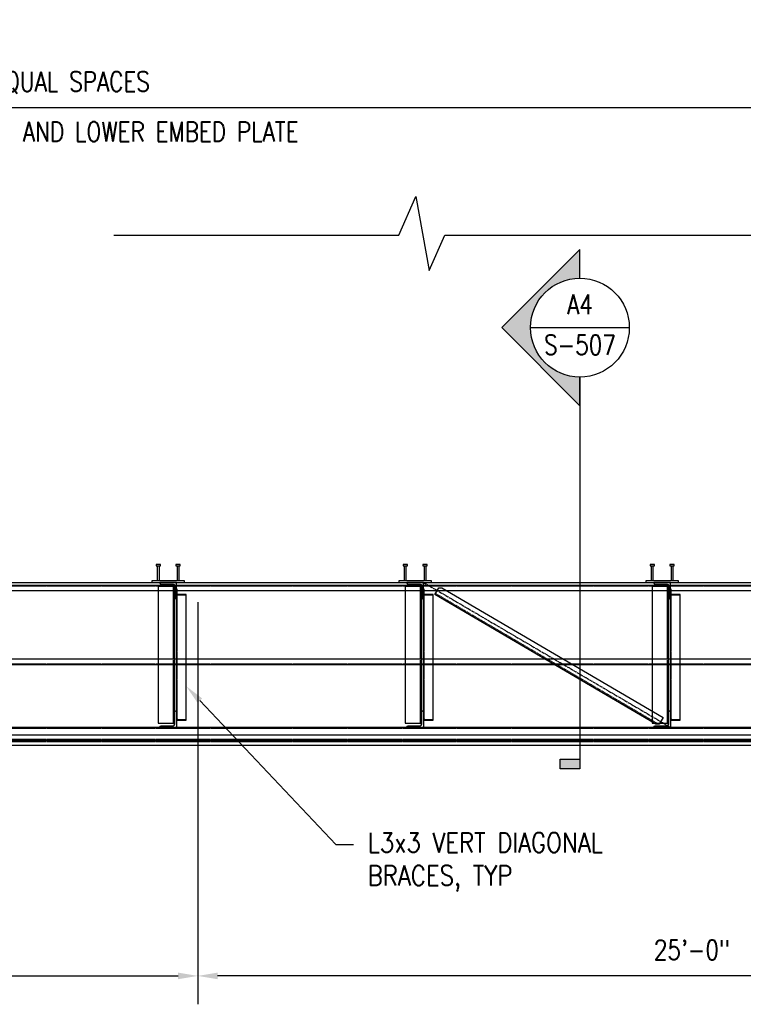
# Model space of a CAD drawing. Header units: inches. Extents: x 765 to 9567, y -1131 to -304.
# Tile 15 of 31: x 5202 to 5421, y -603 to -304. Entities that reach past the tile are written whole.
import ezdxf
from ezdxf import colors
from ezdxf.entities.mleader import LeaderData, LeaderLine
from ezdxf.enums import TextEntityAlignment as Align
from ezdxf.math import Vec2, Vec3

# ---------------------------------------------------------------- set-up
doc = ezdxf.new("R2010")
doc.units = ezdxf.units.IN
doc.header["$MEASUREMENT"] = 0
doc.header["$PDMODE"] = 2
for name, pattern in [('CENTER2', [1.125, 0.75, -0.125, 0.125, -0.125]), ('HIDDEN', [0.375, 0.25, -0.125]), ('Hidden 3_32_', [0.140625, 0.09375, -0.046875])]:
    doc.linetypes.add(name, pattern=pattern)
doc.layers.get('Defpoints').update_dxf_attribs({"color": 243})
for name, color, linetype in [('S-ANNO-DIMS', 1, 'Continuous'), ('S-ANNO-TEXT', 2, 'Continuous'), ('S-BEAM', 10, 'Continuous'), ('S-COLS', 2, 'Continuous'), ('S-DETL-HIDE', 2, 'HIDDEN'), ('S-DETL-LIGHT', 2, 'Continuous'), ('S-DETL-THIN', 1, 'Continuous'), ('S-ROOF-PCST-PRIM', 1, 'Continuous')]:
    doc.layers.add(name, color=color, linetype=linetype)
doc.layers.add('S-ANNO-SYMB', color=2, linetype='Continuous', lineweight=25)
doc.styles.add('Annotative', font='romans.shx', dxfattribs={"width": 0.8, "height": 0.125})
doc.styles.add('Arial', font='romans.shx', dxfattribs={"width": 0.8})
doc.dimstyles.new('Annotative', dxfattribs={"dimscale": 0, "dimtxt": 0.125, "dimasz": 0.125, "dimexe": 0.179688, "dimexo": 0.0625, "dimgap": 0.09, "dimtad": 1, "dimdec": 3, "dimzin": 3, "dimdsep": 46, "dimlunit": 4, "dimtxsty": 'Annotative', "dimcen": 0.09, "dimclrt": 2, "dimazin": 2, "dimtfac": 1, "dimtdec": 3, "dimtmove": 1, "dimatfit": 3, "dimfxl": 1, "dimtfill": 1, "dimfrac": 2, "dimtolj": 1, "dimtzin": 0, "dimarcsym": 0})

# ---------------------------------------------------------------- blocks, each defined once
blk = doc.blocks.new('*D11')
at = {"layer": 'Defpoints', "color": 0, "transparency": 16777216}
for p in [(5546.71, -330.4), (4880.21, -474.05), (5546.71, -474.05)]:
    blk.add_point(p, dxfattribs=at)
at = {"layer": 'S-ANNO-DIMS', "color": 0, "lineweight": -2, "transparency": 16777216}
for p, q in [((4880.21, -471.05), (4880.21, -321.78)), ((5546.71, -471.05), (5546.71, -321.78)), ((4886.21, -330.4), (5540.71, -330.4))]:
    blk.add_line(p, q, dxfattribs=at)
at = {"layer": 'S-ANNO-DIMS', "color": 0, "transparency": 16777216}
for points in [[(4886.21, -329.4), (4886.21, -331.4), (4880.21, -330.4)], [(5540.71, -329.4), (5540.71, -331.4), (5546.71, -330.4)]]:
    blk.add_solid(points, dxfattribs=at)
at = {"layer": 'S-ANNO-DIMS', "color": 2, "transparency": 16777216, "insert": (5213.46, -322.8), "char_height": 6, "attachment_point": 5, "style": 'Annotative', "bg_fill": 3, "box_fill_scale": 1.25, "bg_fill_color": 256, "bg_fill_true_color": 13158600, "bg_fill_transparency": 0}
blk.add_mtext('\\A1;9 EQUAL SPACES ', dxfattribs=at)
at = {"layer": 'S-ANNO-DIMS', "color": 2, "transparency": 16777216, "insert": (5213.46, -337.72), "char_height": 6, "attachment_point": 5, "style": 'Annotative', "bg_fill": 3, "box_fill_scale": 1.25, "bg_fill_color": 256, "bg_fill_true_color": 13158600, "bg_fill_transparency": 0}
blk.add_mtext('\\A1;@ CANOPY UPPER AND LOWER EMBED PLATE', dxfattribs=at)
blk = doc.blocks.new('*D12')
at = {"layer": 'Defpoints', "color": 0, "transparency": 16777216}
for p in [(5255.71, -477.55), (4871.71, -524.05), (5255.71, -593.99)]:
    blk.add_point(p, dxfattribs=at)
at = {"layer": 'S-ANNO-DIMS', "color": 0, "lineweight": -2, "transparency": 16777216}
for p, q in [((5255.71, -480.55), (5255.71, -602.61)), ((4871.71, -527.05), (4871.71, -602.61)), ((4877.71, -593.99), (5249.71, -593.99))]:
    blk.add_line(p, q, dxfattribs=at)
at = {"layer": 'S-ANNO-DIMS', "color": 0, "transparency": 16777216}
for points in [[(4877.71, -592.99), (4877.71, -594.99), (4871.71, -593.99)], [(5249.71, -592.99), (5249.71, -594.99), (5255.71, -593.99)]]:
    blk.add_solid(points, dxfattribs=at)
at = {"layer": 'S-ANNO-DIMS', "color": 2, "transparency": 16777216, "insert": (5063.71, -586.1), "char_height": 6, "attachment_point": 5, "style": 'Annotative', "bg_fill": 3, "box_fill_scale": 1.25, "bg_fill_color": 256, "bg_fill_true_color": 13158600, "bg_fill_transparency": 0}
blk.add_mtext('\\A1;32\'-0"', dxfattribs=at)
blk = doc.blocks.new('*U14')
at = {"lineweight": -3}
h = blk.add_hatch(color=256, dxfattribs=at)
edge = h.paths.add_edge_path()
edge.add_line((0, 0.9893), (0, 1.1715))
edge.add_line((0, 1.1715), (-0.4947, 0.6768))
edge.add_line((-0.4947, 0.6768), (0, 0.182))
edge.add_line((0, 0.182), (0, 0.3643))
edge.add_arc((0, 0.6768), 0.3125, 90, 270, ccw=False)
blk.add_hatch(color=256, dxfattribs=at).paths.add_polyline_path([(0, -2.0514), (0, -2.1139), (-0.125, -2.1139), (-0.125, -2.0514)])
for p, q in [((-0.4947, 0.6768), (0, 1.1715)), ((0, 0.182), (-0.4947, 0.6768)), ((-0.3125, 0.6768), (0.3125, 0.6768))]:
    blk.add_line(p, q, dxfattribs=at)
at = {"linetype": 'Continuous', "lineweight": -3}
blk.add_line((0, 0.3643), (0, -2.1139), dxfattribs=at)
at = {"lineweight": -3, "flags": 128}
blk.add_lwpolyline([(0, 0.9893), (0, 1.1715), (-0.4947, 0.6768), (0, 0.182), (0, 0.3643, -1), (0, 0.9893)], format="xyb", close=True, dxfattribs=at)
blk.add_lwpolyline([(-0.0156, 0.9893), (-0.0156, 0.9893)], dxfattribs=at)
blk.add_lwpolyline([(-0.0156, 0.9893), (-0.0156, 0.9893)], dxfattribs=at)
blk.add_lwpolyline([(0, -2.0514), (0, -2.1139), (-0.125, -2.1139), (-0.125, -2.0514), (0, -2.0514)], close=True, dxfattribs=at)
at = {"lineweight": -3}
blk.add_circle((0, 0.6768), 0.3125, dxfattribs=at)
at = {"linetype": 'Continuous', "lineweight": -3, "style": 'Arial'}
blk.add_attdef('X#', text='', height=0.0938, dxfattribs=at).set_placement((0, 0.7236), align=Align.BOTTOM_CENTER)
blk.add_attdef('X-###', text='', height=0.0938, dxfattribs=at).set_placement((0, 0.6299), align=Align.TOP_CENTER)
blk = doc.blocks.new('*D17')
at = {"layer": 'Defpoints', "color": 0, "transparency": 16777216}
for p in [(5555.71, -474.55), (5255.71, -477.55), (5255.71, -593.99)]:
    blk.add_point(p, dxfattribs=at)
at = {"layer": 'S-ANNO-DIMS', "color": 0, "lineweight": -2, "transparency": 16777216}
for p, q in [((5555.71, -477.55), (5555.71, -602.61)), ((5255.71, -480.55), (5255.71, -602.61)), ((5549.71, -593.99), (5261.71, -593.99))]:
    blk.add_line(p, q, dxfattribs=at)
at = {"layer": 'S-ANNO-DIMS', "color": 0, "transparency": 16777216}
for points in [[(5261.71, -592.99), (5261.71, -594.99), (5255.71, -593.99)], [(5549.71, -592.99), (5549.71, -594.99), (5555.71, -593.99)]]:
    blk.add_solid(points, dxfattribs=at)
at = {"layer": 'S-ANNO-DIMS', "color": 2, "transparency": 16777216, "insert": (5405.71, -586.1), "char_height": 6, "attachment_point": 5, "style": 'Annotative', "bg_fill": 3, "box_fill_scale": 1.25, "bg_fill_color": 256, "bg_fill_true_color": 13158600, "bg_fill_transparency": 0}
blk.add_mtext('\\A1;25\'-0"', dxfattribs=at)

msp = doc.modelspace()

# ---------------------------------------------------------------- linework, layer by layer
at = {"layer": 'S-DETL-THIN', "lineweight": -3}
for p, q in [((4871.7113, -474.5462), (5633.7113, -474.5462)), ((5633.7113, -524.0462), (4871.7113, -524.0462))]:
    msp.add_line(p, q, dxfattribs=at)
at = {"layer": 'S-ROOF-PCST-PRIM'}
msp.add_lwpolyline([(5230.1971, -369.1536), (5316.6996, -369.1536), (5321.9171, -357.4349), (5325.9956, -379.8592), (5330.7621, -369.1536), (5480.6536, -369.1536)], dxfattribs=at)

# ---------------------------------------------------------------- next in the draw order: dimensions: what is measured, and where the dimension line sits
at = {"layer": 'S-ANNO-DIMS'}
dim = msp.add_linear_dim(base=(5546.7113, -330.4035), p1=(4880.2113, -474.0462), p2=(5546.7113, -474.0462), angle=180, text='9 EQUAL SPACES \\X@ CANOPY UPPER AND LOWER EMBED PLATE', dimstyle='Annotative', override={"dimpost": '\\X'}, dxfattribs=at)
dim.commit()
dim.dimension.update_dxf_attribs({"geometry": '*D11', "text_midpoint": (5213.4613, -330.4035)})
dim = msp.add_linear_dim(base=(5255.7113, -593.9893), p1=(4871.7113, -524.0462), p2=(5255.7113, -477.5462), dimstyle='Annotative', override={"dimpost": '\\X'}, dxfattribs=at)
dim.commit()
dim.dimension.update_dxf_attribs({"geometry": '*D12', "text_midpoint": (5063.7113, -586.0978)})

# ---------------------------------------------------------------- next in the draw order: linework, layer by layer
at = {"layer": 'S-BEAM', "linetype": 'Hidden 3_32_'}
for p, q in [((5248.2113, -475.7962), (5248.2113, -517.2962)), ((5249.4613, -516.3671), (5249.4613, -478.3618))]:
    msp.add_line(p, q, dxfattribs=at)
at = {"layer": 'S-BEAM'}
for points in [[(5243.7113, -517.2962), (5248.7113, -517.2962), (5248.7113, -475.7962), (5243.7113, -475.7962)], [(5252.2113, -516.3671), (5252.2113, -478.3618), (5249.2113, -478.3618), (5249.2113, -516.3671)]]:
    msp.add_lwpolyline(points, close=True, dxfattribs=at)
at = {"layer": 'S-BEAM', "linetype": 'Hidden 3_32_'}
msp.add_lwpolyline([(5249.4613, -514.6876, 0.41421356), (5249.2738, -514.5001), (5249.2113, -514.5001), (5249.2113, -516.3671), (5252.2113, -516.3671), (5252.0238, -516.2115), (5249.7113, -516.2115, -0.41421356), (5249.4613, -515.9615)], format="xyb", dxfattribs=at)
at = {"layer": 'S-COLS'}
for points in [[(5248.7113, -479.1712, 0.41421356), (5249.0863, -479.5462), (5249.2113, -479.5462), (5249.2113, -474.5462), (5244.2113, -474.5462), (5244.2113, -474.6712, 0.41421356), (5244.5863, -475.0462), (5248.2113, -475.0462, -0.41421356), (5248.7113, -475.5462)], [(5248.7113, -513.9212, -0.41421356), (5249.0863, -513.5462), (5249.2113, -513.5462), (5249.2113, -518.5462), (5244.2113, -518.5462), (5244.2113, -518.4212, -0.41421356), (5244.5863, -518.0462), (5248.2113, -518.0462, 0.41421356), (5248.7113, -517.5462)]]:
    msp.add_lwpolyline(points, format="xyb", close=True, dxfattribs=at)
at = {"layer": 'S-DETL-LIGHT', "lineweight": -3}
for points in [[(5244.3806, -469.5344), (5244.3806, -469.062), (5243.042, -469.062), (5243.042, -469.5344)], [(5250.3806, -469.5344), (5250.3806, -469.062), (5249.042, -469.062), (5249.042, -469.5344)], [(5319.3806, -469.5344), (5319.3806, -469.062), (5318.042, -469.062), (5318.042, -469.5344)], [(5325.3806, -469.5344), (5325.3806, -469.062), (5324.042, -469.062), (5324.042, -469.5344)], [(5394.3806, -469.5344), (5394.3806, -469.062), (5393.042, -469.062), (5393.042, -469.5344)], [(5400.3806, -469.5344), (5400.3806, -469.062), (5399.042, -469.062), (5399.042, -469.5344)], [(5251.7113, -474.5462), (5251.7113, -474.0462), (5241.7113, -474.0462), (5241.7113, -474.5462)]]:
    msp.add_lwpolyline(points, close=True, dxfattribs=at)
for points in [[(5243.3963, -469.5344), (5243.3963, -474.0462)], [(5244.0262, -474.0462), (5244.0262, -469.5344)], [(5249.3963, -469.5344), (5249.3963, -474.0462)], [(5250.0262, -474.0462), (5250.0262, -469.5344)]]:
    msp.add_lwpolyline(points, dxfattribs=at)
at = {"layer": 'S-DETL-THIN'}
msp.add_lwpolyline([(5252.2113, -478.3618, 0.35299644), (5252.0238, -478.2062), (5249.7113, -478.2062, -0.41421356), (5249.4613, -477.9562), (5249.4613, -476.6823, 0.41421356), (5249.2738, -476.4948), (5249.2113, -476.4948), (5249.2113, -478.3618)], format="xyb", close=True, dxfattribs=at)

# ---------------------------------------------------------------- next in the draw order: block references
at = {"layer": 'S-ANNO-SYMB'}
ref = msp.add_blockref('*U14', (5371.7394, -429.6867), dxfattribs=dict(at, xscale=48, yscale=48, zscale=48))
ref.add_attrib('X-###', 'S-507', dxfattribs={"layer": '0', "color": 1, "linetype": 'Continuous', "lineweight": -2, "height": 6, "style": 'Arial', "width": 0.8}).set_placement((5371.7394, -399.4519), align=Align.TOP_CENTER)
ref.add_attrib('X#', 'A4', dxfattribs={"layer": '0', "color": 1, "linetype": 'Continuous', "lineweight": -2, "height": 6, "style": 'Arial', "width": 0.8}).set_placement((5371.7394, -394.9519), align=Align.BOTTOM_CENTER)

# ---------------------------------------------------------------- next in the draw order: dimensions: what is measured, and where the dimension line sits
at = {"layer": 'S-ANNO-DIMS'}
dim = msp.add_linear_dim(base=(5255.7113, -593.9893), p1=(5555.7113, -474.5462), p2=(5255.7113, -477.5462), angle=180, dimstyle='Annotative', override={"dimpost": '\\X'}, dxfattribs=at)
dim.commit()
dim.dimension.update_dxf_attribs({"geometry": '*D17', "text_midpoint": (5405.7113, -586.0978)})

# ---------------------------------------------------------------- next in the draw order: linework, layer by layer
at = {"layer": 'S-BEAM', "linetype": 'Hidden 3_32_'}
for p, q in [((5323.2113, -475.7962), (5323.2113, -517.2962)), ((5398.2113, -475.7962), (5398.2113, -517.2962)), ((5324.4613, -516.3671), (5324.4613, -478.3618)), ((5399.4613, -516.3671), (5399.4613, -478.3618))]:
    msp.add_line(p, q, dxfattribs=at)
at = {"layer": 'S-BEAM'}
for points in [[(5318.7113, -517.2962), (5323.7113, -517.2962), (5323.7113, -475.7962), (5318.7113, -475.7962)], [(5393.7113, -517.2962), (5398.7113, -517.2962), (5398.7113, -475.7962), (5393.7113, -475.7962)], [(5327.2113, -516.3671), (5327.2113, -478.3618), (5324.2113, -478.3618), (5324.2113, -516.3671)], [(5402.2113, -516.3671), (5402.2113, -478.3618), (5399.2113, -478.3618), (5399.2113, -516.3671)]]:
    msp.add_lwpolyline(points, close=True, dxfattribs=at)
at = {"layer": 'S-BEAM', "linetype": 'Hidden 3_32_'}
for points in [[(5324.4613, -514.6876, 0.41421356), (5324.2738, -514.5001), (5324.2113, -514.5001), (5324.2113, -516.3671), (5327.2113, -516.3671), (5327.0238, -516.2115), (5324.7113, -516.2115, -0.41421356), (5324.4613, -515.9615)], [(5399.4613, -514.6876, 0.41421356), (5399.2738, -514.5001), (5399.2113, -514.5001), (5399.2113, -516.3671), (5402.2113, -516.3671), (5402.0238, -516.2115), (5399.7113, -516.2115, -0.41421356), (5399.4613, -515.9615)]]:
    msp.add_lwpolyline(points, format="xyb", dxfattribs=at)
at = {"layer": 'S-COLS'}
for points in [[(5323.7113, -479.1712, 0.41421356), (5324.0863, -479.5462), (5324.2113, -479.5462), (5324.2113, -474.5462), (5319.2113, -474.5462), (5319.2113, -474.6712, 0.41421356), (5319.5863, -475.0462), (5323.2113, -475.0462, -0.41421356), (5323.7113, -475.5462)], [(5398.7113, -479.1712, 0.41421356), (5399.0863, -479.5462), (5399.2113, -479.5462), (5399.2113, -474.5462), (5394.2113, -474.5462), (5394.2113, -474.6712, 0.41421356), (5394.5863, -475.0462), (5398.2113, -475.0462, -0.41421356), (5398.7113, -475.5462)], [(5323.7113, -513.9212, -0.41421356), (5324.0863, -513.5462), (5324.2113, -513.5462), (5324.2113, -518.5462), (5319.2113, -518.5462), (5319.2113, -518.4212, -0.41421356), (5319.5863, -518.0462), (5323.2113, -518.0462, 0.41421356), (5323.7113, -517.5462)], [(5398.7113, -513.9212, -0.41421356), (5399.0863, -513.5462), (5399.2113, -513.5462), (5399.2113, -518.5462), (5394.2113, -518.5462), (5394.2113, -518.4212, -0.41421356), (5394.5863, -518.0462), (5398.2113, -518.0462, 0.41421356), (5398.7113, -517.5462)]]:
    msp.add_lwpolyline(points, format="xyb", close=True, dxfattribs=at)
at = {"layer": 'S-DETL-HIDE'}
msp.add_line((5327.8651, -477.8957), (5395.5667, -517.5462), dxfattribs=at)
at = {"layer": 'S-DETL-LIGHT', "linetype": 'CENTER2'}
msp.add_line((5324.2113, -474.5462), (5399.2877, -518.5462), dxfattribs=at)
at = {"layer": 'S-DETL-LIGHT', "lineweight": -3}
for points in [[(5318.3963, -469.5344), (5318.3963, -474.0462)], [(5319.0262, -474.0462), (5319.0262, -469.5344)], [(5324.3963, -469.5344), (5324.3963, -474.0462)], [(5325.0262, -474.0462), (5325.0262, -469.5344)], [(5393.3963, -469.5344), (5393.3963, -474.0462)], [(5394.0262, -474.0462), (5394.0262, -469.5344)], [(5399.3963, -469.5344), (5399.3963, -474.0462)], [(5400.0262, -474.0462), (5400.0262, -469.5344)]]:
    msp.add_lwpolyline(points, dxfattribs=at)
for points in [[(5326.7113, -474.5462), (5326.7113, -474.0462), (5316.7113, -474.0462), (5316.7113, -474.5462)], [(5401.7113, -474.5462), (5401.7113, -474.0462), (5391.7113, -474.0462), (5391.7113, -474.5462)]]:
    msp.add_lwpolyline(points, close=True, dxfattribs=at)
at = {"layer": 'S-DETL-LIGHT'}
msp.add_lwpolyline([(5329.8531, -476.2088), (5397.003, -515.5357), (5395.8255, -517.5462), (5394.8255, -517.5462), (5327.6761, -478.2185), (5328.8531, -476.2088)], close=True, dxfattribs=at)
at = {"layer": 'S-DETL-THIN'}
for p, q in [((5621.2113, -475.5213), (4877.7113, -475.5213)), ((5621.2113, -477.1463), (4877.7113, -477.1463)), ((5621.2113, -497.8904), (4877.7113, -497.8904)), ((5621.2113, -499.5154), (4877.7113, -499.5154)), ((5621.2113, -518.5462), (4877.7113, -518.5462)), ((5621.2113, -520.9212), (4877.7113, -520.9212)), ((5621.2113, -522.5462), (4877.7113, -522.5462))]:
    msp.add_line(p, q, dxfattribs=at)
at = {"layer": 'S-DETL-THIN', "linetype": 'Hidden 3_32_'}
for p, q in [((5621.2113, -475.7088), (4877.7113, -475.7088)), ((5621.2113, -499.3279), (4877.7113, -499.3279)), ((5621.2113, -518.8462), (4877.7113, -518.8462)), ((4871.7113, -522.8702), (5633.7113, -522.8702)), ((5621.2113, -522.2462), (4877.7113, -522.2462))]:
    msp.add_line(p, q, dxfattribs=at)
at = {"layer": 'S-DETL-THIN', "lineweight": -3}
msp.add_line((5213.7113, -522.5462), (5621.2113, -522.5462), dxfattribs=at)
at = {"layer": 'S-DETL-THIN'}
for points in [[(5327.2113, -478.3618, 0.35299644), (5327.0238, -478.2062), (5324.7113, -478.2062, -0.41421356), (5324.4613, -477.9562), (5324.4613, -476.6823, 0.41421356), (5324.2738, -476.4948), (5324.2113, -476.4948), (5324.2113, -478.3618)], [(5402.2113, -478.3618, 0.35299644), (5402.0238, -478.2062), (5399.7113, -478.2062, -0.41421356), (5399.4613, -477.9562), (5399.4613, -476.6823, 0.41421356), (5399.2738, -476.4948), (5399.2113, -476.4948), (5399.2113, -478.3618)]]:
    msp.add_lwpolyline(points, format="xyb", close=True, dxfattribs=at)

# ---------------------------------------------------------------- next in the draw order: leaders
at = {"layer": 'S-ANNO-TEXT'}
ml = msp.add_multileader_mtext('Standard', dxfattribs=at)
ml.set_content('{\\W0.85;\\C256;L3x3 VERT DIAGONAL\\PBRACES, TYP}', color=2, style='Annotative')
ml.set_leader_properties(color=1)
ml.build(insert=Vec2(0, 0))
ml.multileader.update_dxf_attribs({"dogleg_length": 0.36, "arrow_head_size": 6, "scale": 48})
ctx = ml.context
ctx.base_point, ctx.scale, ctx.char_height, ctx.arrow_head_size, ctx.landing_gap_size, ctx.plane_origin = Vec3(5302.9404, -554.0882), 48, 6, 6, 4.32, Vec3(5287.034, -549.8302)
notes = []
notes.append((ctx, [(0, (1, 1, 0), (5297.6647, -554.0882), (1, 0), 5.2757, [(0, [(5252.2113, -506.0787)], 0, [])])]))
ctx.mtext.insert, ctx.mtext.width, ctx.mtext.flow_direction = Vec3(5307.2604, -550.5168), 88.735476, 5
for ctx, leaders in notes:
    for number, flags, end, landing, length, lines in leaders:
        leader = LeaderData()
        leader.index, (leader.has_last_leader_line, leader.has_dogleg_vector, leader.attachment_direction) = number, flags
        leader.last_leader_point, leader.dogleg_vector, leader.dogleg_length = Vec3(end), Vec3(landing), length
        for number, points, colour, breaks in lines:
            line = LeaderLine()
            line.index, line.vertices, line.color, line.breaks = number, Vec3.list(points), colors.encode_raw_color(colour), breaks
            leader.lines.append(line)
        ctx.leaders.append(leader)

doc.saveas('drawing.dxf')
